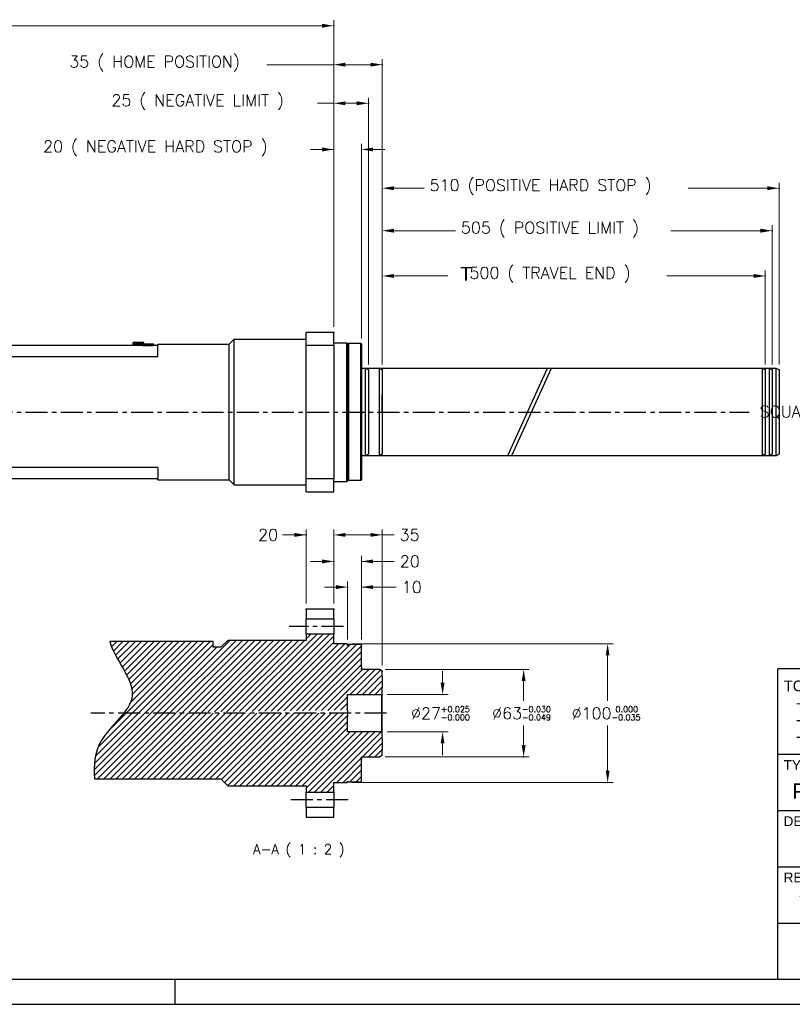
# Model space of a CAD drawing. Extents: x 47048 to 48733, y 15921 to 17109.
# Tile 8 of 26: x 47777 to 48334, y 15921 to 16631. Entities that reach past the tile are written whole.
import ezdxf
from ezdxf.enums import TextEntityAlignment as Align

# ---------------------------------------------------------------- set-up
doc = ezdxf.new("R2010")
doc.units = 0
doc.header["$LTSCALE"] = 25.4
doc.linetypes.add('CENTER', pattern=[2, 1.25, -0.25, 0.25, -0.25])
doc.linetypes.add('CHAIN', pattern=[0.3543, 0.2362, -0.0295, 0.0591, -0.0295])
doc.layers.get('0').update_dxf_attribs({"linetype": 'CONTINUOUS'})
for name, color, linetype in [('ATA-CENTER', 133, 'CENTER'), ('ATA-HATCH', 252, 'CONTINUOUS'), ('ATA-TEXT', 7, 'CONTINUOUS')]:
    doc.layers.add(name, color=color, linetype=linetype)
doc.layers.add('ATA-DIM', color=252, linetype='CONTINUOUS', lineweight=25)
doc.layers.add('ATA-SECTION', color=3, linetype='CHAIN', lineweight=40)
doc.styles.get("Standard").update_dxf_attribs({"font": 'simplex.shx'})
doc.styles.add('주 문자 (ISO)', font='arial.ttf')
doc.dimstyles.new('ata_A1', dxfattribs={"dimtxt": 4.2, "dimasz": 4.2, "dimexe": 2, "dimexo": 2, "dimgap": 2, "dimtad": 0, "dimtih": 1, "dimtoh": 1, "dimdec": 6, "dimdsep": 46, "dimtxsty": 'Standard', "dimcen": 0, "dimclrd": 252, "dimclre": 252, "dimclrt": 4, "dimadec": 6, "dimazin": 2, "dimtfac": 1, "dimtdec": 6, "dimtofl": 0, "dimtmove": 0, "dimatfit": 3, "dimfxl": 0, "dimtolj": 1, "dimtzin": 0, "dimlwd": 0, "dimlwe": 0, "dimarcsym": 0})

# ---------------------------------------------------------------- blocks, each defined once
blk = doc.blocks.new('*D17006')
at = {"color": 0}
for p in [(47983.57, 16259.5), (47983.57, 16205.93), (48003.57, 16205.93)]:
    blk.add_point(p, dxfattribs=at)
at = {"layer": 'ATA-DIM', "color": 252, "lineweight": 0}
for p, q in [((47983.57, 16209.93), (47983.57, 16263.5)), ((48003.57, 16209.93), (48003.57, 16263.5)), ((47983.57, 16259.5), (47966.58, 16259.5)), ((47975.17, 16259.5), (47966.77, 16259.5)), ((48011.97, 16259.5), (48020.37, 16259.5))]:
    blk.add_line(p, q, dxfattribs=at)
at = {"layer": 'ATA-DIM', "color": 252}
for points in [[(47975.17, 16258.1), (47975.17, 16260.9), (47983.57, 16259.5)], [(48011.97, 16260.9), (48011.97, 16258.1), (48003.57, 16259.5)]]:
    blk.add_solid(points, dxfattribs=at)
at = {"layer": 'ATA-DIM', "color": 4, "ltscale": 0.2, "insert": (47948.97, 16263.7), "char_height": 8.4, "attachment_point": 1}
blk.add_mtext('\\A1;20', dxfattribs=at)
blk = doc.blocks.new('*D17005')
at = {"color": 0}
for p in [(48038.07, 16144.43), (48082.07, 16144.43), (48038.07, 16117.43)]:
    blk.add_point(p, dxfattribs=at)
at = {"layer": 'ATA-DIM', "color": 252, "lineweight": 0}
for p, q in [((48082.07, 16152.83), (48082.07, 16161.23)), ((48042.07, 16144.43), (48086.07, 16144.43)), ((48042.07, 16117.43), (48086.07, 16117.43)), ((48082.07, 16109.03), (48082.07, 16100.63))]:
    blk.add_line(p, q, dxfattribs=at)
at = {"layer": 'ATA-DIM', "color": 252}
for points in [[(48080.67, 16152.83), (48083.47, 16152.83), (48082.07, 16144.43)], [(48083.47, 16109.03), (48080.67, 16109.03), (48082.07, 16117.43)]]:
    blk.add_solid(points, dxfattribs=at)
at = {"layer": 'ATA-DIM', "color": 4, "ltscale": 0.2, "insert": (48059.31, 16135.83), "char_height": 8.4, "attachment_point": 1}
blk.add_mtext('\\A1;%%C27{\\H4.200000;\\S+0.025^ -0.000;}', dxfattribs=at)
blk = doc.blocks.new('*D17011')
at = {"color": 0}
for p in [(48013.57, 16221.83), (48013.57, 16179.93), (48023.57, 16179.93)]:
    blk.add_point(p, dxfattribs=at)
at = {"layer": 'ATA-DIM', "color": 252, "lineweight": 0}
for p, q in [((48005.17, 16221.83), (47996.77, 16221.83)), ((48013.57, 16183.93), (48013.57, 16225.83)), ((48023.57, 16183.93), (48023.57, 16225.83)), ((48023.57, 16221.83), (48048.6, 16221.83)), ((48031.97, 16221.83), (48040.37, 16221.83))]:
    blk.add_line(p, q, dxfattribs=at)
at = {"layer": 'ATA-DIM', "color": 252}
for points in [[(48005.17, 16220.43), (48005.17, 16223.23), (48013.57, 16221.83)], [(48031.97, 16223.23), (48031.97, 16220.43), (48023.57, 16221.83)]]:
    blk.add_solid(points, dxfattribs=at)
at = {"layer": 'ATA-DIM', "color": 4, "ltscale": 0.2, "insert": (48052.6, 16226.03), "char_height": 8.4, "attachment_point": 1}
blk.add_mtext('\\A1;10', dxfattribs=at)
blk = doc.blocks.new('*D17010')
at = {"color": 0}
for p in [(48003.57, 16240.39), (48003.57, 16205.93), (48023.57, 16179.93)]:
    blk.add_point(p, dxfattribs=at)
at = {"layer": 'ATA-DIM', "color": 252, "lineweight": 0}
for p, q in [((48003.57, 16209.93), (48003.57, 16244.39)), ((48023.57, 16183.93), (48023.57, 16244.39)), ((47995.17, 16240.39), (47986.77, 16240.39)), ((48023.57, 16240.39), (48047.17, 16240.39)), ((48031.97, 16240.39), (48040.37, 16240.39))]:
    blk.add_line(p, q, dxfattribs=at)
at = {"layer": 'ATA-DIM', "color": 252}
for points in [[(47995.17, 16238.99), (47995.17, 16241.79), (48003.57, 16240.39)], [(48031.97, 16241.79), (48031.97, 16238.99), (48023.57, 16240.39)]]:
    blk.add_solid(points, dxfattribs=at)
at = {"layer": 'ATA-DIM', "color": 4, "ltscale": 0.2, "insert": (48051.17, 16244.59), "char_height": 8.4, "attachment_point": 1}
blk.add_mtext('\\A1;20', dxfattribs=at)
blk = doc.blocks.new('*D17009')
at = {"color": 0}
for p in [(48038.57, 16259.5), (48003.57, 16205.93), (48038.57, 16161.28)]:
    blk.add_point(p, dxfattribs=at)
at = {"layer": 'ATA-DIM', "color": 252, "lineweight": 0}
for p, q in [((48003.57, 16209.93), (48003.57, 16263.5)), ((48038.57, 16165.28), (48038.57, 16263.5)), ((48011.97, 16259.5), (48030.17, 16259.5)), ((48038.57, 16259.5), (48047.04, 16259.5))]:
    blk.add_line(p, q, dxfattribs=at)
at = {"layer": 'ATA-DIM', "color": 252}
for points in [[(48011.97, 16260.9), (48011.97, 16258.1), (48003.57, 16259.5)], [(48030.17, 16258.1), (48030.17, 16260.9), (48038.57, 16259.5)]]:
    blk.add_solid(points, dxfattribs=at)
at = {"layer": 'ATA-DIM', "color": 4, "ltscale": 0.2, "insert": (48051.04, 16263.7), "char_height": 8.4, "attachment_point": 1}
blk.add_mtext('\\A1;35', dxfattribs=at)
blk = doc.blocks.new('*D17008')
at = {"color": 0}
for p in [(48013.07, 16180.93), (48013.07, 16080.93), (48201.19, 16080.93)]:
    blk.add_point(p, dxfattribs=at)
at = {"layer": 'ATA-DIM', "color": 252, "lineweight": 0}
for p, q in [((48017.07, 16180.93), (48205.19, 16180.93)), ((48201.19, 16172.53), (48201.19, 16139.83)), ((48201.19, 16089.33), (48201.19, 16122.03)), ((48017.07, 16080.93), (48205.19, 16080.93))]:
    blk.add_line(p, q, dxfattribs=at)
at = {"layer": 'ATA-DIM', "color": 252}
for points in [[(48202.59, 16172.53), (48199.79, 16172.53), (48201.19, 16180.93)], [(48199.79, 16089.33), (48202.59, 16089.33), (48201.19, 16080.93)]]:
    blk.add_solid(points, dxfattribs=at)
at = {"layer": 'ATA-DIM', "color": 4, "ltscale": 0.2, "insert": (48175.23, 16135.83), "char_height": 8.4, "attachment_point": 1}
blk.add_mtext('\\A1;%%C100{\\H4.200000;\\S 0.000^ -0.035;}', dxfattribs=at)
blk = doc.blocks.new('*D17007')
at = {"color": 0}
for p in [(48036.57, 16162.43), (48036.57, 16099.43), (48140.57, 16099.43)]:
    blk.add_point(p, dxfattribs=at)
at = {"layer": 'ATA-DIM', "color": 252, "lineweight": 0}
for p, q in [((48040.57, 16162.43), (48144.57, 16162.43)), ((48140.57, 16154.03), (48140.57, 16139.83)), ((48140.57, 16107.83), (48140.57, 16122.03)), ((48040.57, 16099.43), (48144.57, 16099.43))]:
    blk.add_line(p, q, dxfattribs=at)
at = {"layer": 'ATA-DIM', "color": 252}
for points in [[(48141.97, 16154.03), (48139.17, 16154.03), (48140.57, 16162.43)], [(48139.17, 16107.83), (48141.97, 16107.83), (48140.57, 16099.43)]]:
    blk.add_solid(points, dxfattribs=at)
at = {"layer": 'ATA-DIM', "color": 4, "ltscale": 0.2, "insert": (48117.81, 16135.83), "char_height": 8.4, "attachment_point": 1}
blk.add_mtext('\\A1;%%C63{\\H4.200000;\\S-0.030^ -0.049;}', dxfattribs=at)
blk = doc.blocks.new('*D12463')
at = {"color": 0}
for p in [(48314.88, 16446.36), (48038.57, 16378.51), (48314.88, 16378.51)]:
    blk.add_point(p, dxfattribs=at)
at = {"layer": 'ATA-DIM', "color": 252, "lineweight": 0}
for p, q in [((48038.57, 16382.51), (48038.57, 16450.36)), ((48314.88, 16382.51), (48314.88, 16450.36)), ((48046.97, 16446.36), (48085.95, 16446.36)), ((48306.48, 16446.36), (48243.8, 16446.36))]:
    blk.add_line(p, q, dxfattribs=at)
at = {"layer": 'ATA-DIM', "color": 252}
for points in [[(48046.97, 16447.76), (48046.97, 16444.96), (48038.57, 16446.36)], [(48306.48, 16444.96), (48306.48, 16447.76), (48314.88, 16446.36)]]:
    blk.add_solid(points, dxfattribs=at)
at = {"layer": 'ATA-DIM', "color": 4, "ltscale": 0.2, "insert": (48089.95, 16452.75), "char_height": 8.4, "attachment_point": 1}
blk.add_mtext('\\A1;  500 ( TRAVEL END )', dxfattribs=at)
blk = doc.blocks.new('*D12466')
at = {"color": 0}
for p in [(48319.88, 16479.01), (48038.57, 16378.51), (48319.88, 16378.51)]:
    blk.add_point(p, dxfattribs=at)
at = {"layer": 'ATA-DIM', "color": 252, "lineweight": 0}
for p, q in [((48038.57, 16382.51), (48038.57, 16483.01)), ((48319.88, 16382.51), (48319.88, 16483.01)), ((48046.97, 16479.01), (48091.31, 16479.01)), ((48311.48, 16479.01), (48246.73, 16479.01))]:
    blk.add_line(p, q, dxfattribs=at)
at = {"layer": 'ATA-DIM', "color": 252}
for points in [[(48046.97, 16480.41), (48046.97, 16477.61), (48038.57, 16479.01)], [(48311.48, 16477.61), (48311.48, 16480.41), (48319.88, 16479.01)]]:
    blk.add_solid(points, dxfattribs=at)
at = {"layer": 'ATA-DIM', "color": 4, "ltscale": 0.2, "insert": (48095.31, 16485.4), "char_height": 8.4, "attachment_point": 1}
blk.add_mtext('\\A1;505 ( POSITIVE LIMIT )', dxfattribs=at)
blk = doc.blocks.new('*D12464')
at = {"color": 0}
for p in [(48324.88, 16509.66), (48038.57, 16378.51), (48324.88, 16378.51)]:
    blk.add_point(p, dxfattribs=at)
at = {"layer": 'ATA-DIM', "color": 252, "lineweight": 0}
for p, q in [((48038.57, 16382.51), (48038.57, 16513.66)), ((48324.88, 16382.51), (48324.88, 16513.66)), ((48046.97, 16509.66), (48068.72, 16509.66)), ((48316.48, 16509.66), (48259.17, 16509.66))]:
    blk.add_line(p, q, dxfattribs=at)
at = {"layer": 'ATA-DIM', "color": 252}
for points in [[(48046.97, 16511.06), (48046.97, 16508.26), (48038.57, 16509.66)], [(48316.48, 16508.26), (48316.48, 16511.06), (48324.88, 16509.66)]]:
    blk.add_solid(points, dxfattribs=at)
at = {"layer": 'ATA-DIM', "color": 4, "ltscale": 0.2, "insert": (48072.72, 16516.05), "char_height": 8.4, "attachment_point": 1}
blk.add_mtext('\\A1;510 (POSITIVE HARD STOP )', dxfattribs=at)
blk = doc.blocks.new('*D12462')
at = {"color": 0}
for p in [(48038.57, 16598.8), (48003.57, 16405.66), (48038.57, 16378.51)]:
    blk.add_point(p, dxfattribs=at)
at = {"layer": 'ATA-DIM', "color": 252, "lineweight": 0}
for p, q in [((48003.57, 16598.8), (47955.17, 16598.8)), ((48003.57, 16409.66), (48003.57, 16602.8)), ((48011.97, 16598.8), (48030.17, 16598.8)), ((48038.57, 16382.51), (48038.57, 16602.8))]:
    blk.add_line(p, q, dxfattribs=at)
at = {"layer": 'ATA-DIM', "color": 252}
for points in [[(48011.97, 16600.2), (48011.97, 16597.4), (48003.57, 16598.8)], [(48030.17, 16597.4), (48030.17, 16600.2), (48038.57, 16598.8)]]:
    blk.add_solid(points, dxfattribs=at)
at = {"layer": 'ATA-DIM', "color": 4, "ltscale": 0.2, "insert": (47812.74, 16605.18), "char_height": 8.4, "attachment_point": 1}
blk.add_mtext('\\A1;35 ( HOME POSITION)', dxfattribs=at)
blk = doc.blocks.new('*D12461')
at = {"color": 0}
for p in [(48028.57, 16570.93), (48003.57, 16405.66), (48028.57, 16378.51)]:
    blk.add_point(p, dxfattribs=at)
at = {"layer": 'ATA-DIM', "color": 252, "lineweight": 0}
for p, q in [((48003.57, 16409.66), (48003.57, 16574.93)), ((48028.57, 16382.51), (48028.57, 16574.93)), ((48003.57, 16570.93), (47991.81, 16570.93)), ((48011.97, 16570.93), (48020.17, 16570.93))]:
    blk.add_line(p, q, dxfattribs=at)
at = {"layer": 'ATA-DIM', "color": 252}
for points in [[(48011.97, 16572.33), (48011.97, 16569.53), (48003.57, 16570.93)], [(48020.17, 16569.53), (48020.17, 16572.33), (48028.57, 16570.93)]]:
    blk.add_solid(points, dxfattribs=at)
at = {"layer": 'ATA-DIM', "color": 4, "ltscale": 0.2, "insert": (47843.08, 16577.31), "char_height": 8.4, "attachment_point": 1}
blk.add_mtext('\\A1;25 ( NEGATIVE LIMIT )', dxfattribs=at)
blk = doc.blocks.new('*D12460')
at = {"color": 0}
for p in [(48023.57, 16537.61), (48003.57, 16405.66), (48023.57, 16397.16)]:
    blk.add_point(p, dxfattribs=at)
at = {"layer": 'ATA-DIM', "color": 252, "lineweight": 0}
for p, q in [((48003.57, 16409.66), (48003.57, 16541.61)), ((48023.57, 16401.16), (48023.57, 16541.61)), ((48003.57, 16537.61), (47986.77, 16537.61)), ((47995.17, 16537.61), (47986.77, 16537.61)), ((48031.97, 16537.61), (48040.37, 16537.61))]:
    blk.add_line(p, q, dxfattribs=at)
at = {"layer": 'ATA-DIM', "color": 252}
for points in [[(47995.17, 16536.21), (47995.17, 16539.01), (48003.57, 16537.61)], [(48031.97, 16539.01), (48031.97, 16536.21), (48023.57, 16537.61)]]:
    blk.add_solid(points, dxfattribs=at)
at = {"layer": 'ATA-DIM', "color": 4, "ltscale": 0.2, "insert": (47793.77, 16543.99), "char_height": 8.4, "attachment_point": 1}
blk.add_mtext('\\A1;20 ( NEGATIVE HARD STOP )', dxfattribs=at)
blk = doc.blocks.new('*D12454')
at = {"color": 0}
for p in [(48445.27, 16405.66), (48349.25, 16290.66), (48445.27, 16290.66)]:
    blk.add_point(p, dxfattribs=at)
at = {"layer": 'ATA-DIM', "color": 252, "lineweight": 0}
for p, q in [((48441.27, 16405.66), (48345.25, 16405.66)), ((48349.25, 16397.26), (48349.25, 16356.74)), ((48349.25, 16299.06), (48349.25, 16339.58)), ((48441.27, 16290.66), (48345.25, 16290.66))]:
    blk.add_line(p, q, dxfattribs=at)
at = {"layer": 'ATA-DIM', "color": 252}
for points in [[(48350.65, 16397.26), (48347.85, 16397.26), (48349.25, 16405.66)], [(48347.85, 16299.06), (48350.65, 16299.06), (48349.25, 16290.66)]]:
    blk.add_solid(points, dxfattribs=at)
at = {"layer": 'ATA-DIM', "color": 4, "ltscale": 0.2, "insert": (48310.99, 16352.74), "char_height": 8.4, "attachment_point": 1}
blk.add_mtext('\\A1;SQUARE 115', dxfattribs=at)
blk = doc.blocks.new('ata-Title-A1-002')
for color, points in [(176, [(14.63, 6.49), (12.84, 8.28), (21.79, 17.23), (30.75, 8.28), (28.96, 6.49), (21.79, 13.66)]), (30, [(21.79, 10.66), (23.88, 8.57), (21.79, 6.49), (19.71, 8.57)]), (9, [(32.34, 5.64), (21.79, 3.34), (11.25, 5.64)])]:
    blk.add_hatch(color=color).paths.add_polyline_path(points)
at = {"color": 253}
for p, q in [((0, 0), (0, 112)), ((196, 112), (0, 112)), ((147, 40.6), (147, 112)), ((196, 112), (196, 0)), ((0, 81.2), (196, 81.2)), ((49, 40.6), (49, 81.2)), ((98, 40.6), (98, 81.2)), ((0, 60.9), (196, 60.9)), ((0, 40.6), (196, 40.6)), ((38.5, 20.3), (38.5, 40.6)), ((77, 0), (77, 40.6)), ((0, 20.3), (196, 20.3)), ((196, 0), (0, 0))]:
    blk.add_line(p, q, dxfattribs=at)
for p, q in [((163.75, 95.32), (163.75, 83.26)), ((187.03, 94.45), (173.85, 91.82)), ((187.03, 83.91), (187.03, 94.45)), ((157.57, 89.18), (188.27, 89.18)), ((173.85, 91.82), (173.85, 86.55)), ((173.85, 86.55), (187.03, 83.91)), ((0, 81.2), (196, 81.2))]:
    blk.add_line(p, q)
for radius in [5.27, 2.64]:
    blk.add_circle((163.75, 89.18), radius)
at = {"char_height": 3.85, "attachment_point": 1, "style": '주 문자 (ISO)'}
for s, insert, line_spacing_factor in [('TOLERANCE UNLESS OTHERWISE SPECIFIED\\P   -. 1 PLACE DECIMALS (0.X) : {\\fAIGDT|b0|i0|c2|p2;`0}.25mm\\P   -. 2 PLACE DECIMALS (0.XX) : {\\fAIGDT|b0|i0|c2|p2;`0}.125mm \\P   -. 3 PLACE DECIMALS (0.XXX) : {\\fAIGDT|b0|i0|c2|p2;`0}.025mm', (2.11, 107.8), 0.942857), ('THIRD ANGLE\\PPROJECTION', (171.5, 107.8), 0.987884)]:
    blk.add_mtext(s, dxfattribs=dict(at, insert=insert, line_spacing_factor=line_spacing_factor))
at = {"char_height": 3.5, "attachment_point": 1, "style": '주 문자 (ISO)'}
for s, insert in [('TYPE', (2.1, 79.1)), ('SCALE', (51.11, 79.1)), ('MATERIAL', (100.1, 79.1)), ("Q'TY", (149.1, 79.1)), ('DESIGNED BY', (2.1, 58.8)), ('{\\fTahoma|b0|i0|c0|p34;DESIGNED \\fTahoma|b0|i0|c129|p34;DATE}', (51.1, 58.8)), ('APPROVED BY', (100.11, 58.8)), ('APPROVED DATE', (149.1, 58.8)), ('REVISION', (2.1, 38.5)), ('SHEET SIZE', (40.6, 38.5)), ('PART NAME', (79.11, 38.5)), ('DRAWING NUMBER', (79.11, 18.2))]:
    blk.add_mtext(s, dxfattribs=dict(at, insert=insert))
at = {"color": 176, "insert": (33.46, 3.77), "char_height": 8, "width": 37.1563, "attachment_point": 7, "line_spacing_factor": 0.5, "style": '주 문자 (ISO)'}
blk.add_mtext('{\\fArial|b1|i0|c0|p34;\\W0.85;ATA}', dxfattribs=at)
at = {"color": 9, "style": '주 문자 (ISO)'}
for s, insert, char_height, attachment_point in [('{\\fArial|b1|i0|c0|p34;\\W0.95;INC}', (53.76, 6.3), 5, 7), ('{\\fArial|b1|i0|c0|p34;\\W0.9;Assembly, Test & Analysis}', (49.25, 5.84), 2, 2)]:
    blk.add_mtext(s, dxfattribs=dict(at, insert=insert, char_height=char_height, attachment_point=attachment_point))
at = {"style": '주 문자 (ISO)'}
for tag, p in [('TYPE_001', (24.5, 67.9)), ('SCALE_001', (73.5, 67.9)), ('MATERIAL_001', (122.5, 67.9)), ('QTY_001', (171.5, 67.9)), ('DESIGNED_BY_001', (24.5, 47.6)), ('APPROVED_BY_001', (122.5, 47.64)), ('APPROVED_DATE_001', (171.5, 47.6)), ('REVISION_001', (19.25, 27.3)), ('SHEET_SIZE_001', (57.75, 27.3)), ('PART_NAME_001', (136.5, 27.3)), ('DRAWING_NUMBER_001', (136.5, 7))]:
    blk.add_attdef(tag, text='', height=5.5, dxfattribs=at).set_placement(p, align=Align.MIDDLE_CENTER)
at = {"color": 7, "style": '주 문자 (ISO)'}
blk.add_attdef('DESIGNED_DATE_001', text='', height=5.5, dxfattribs=at).set_placement((73.5, 47.6), align=Align.MIDDLE_CENTER)
blk = doc.blocks.new('*D12475')
at = {"color": 0}
for p in [(48003.57, 16626.91), (47150.57, 16529.66), (48003.57, 16405.66)]:
    blk.add_point(p, dxfattribs=at)
at = {"layer": 'ATA-DIM', "color": 252, "lineweight": 0}
for p, q in [((47150.57, 16533.66), (47150.57, 16630.91)), ((47158.97, 16626.91), (47409.08, 16626.91)), ((47995.17, 16626.91), (47461.6, 16626.91)), ((48003.57, 16409.66), (48003.57, 16630.91))]:
    blk.add_line(p, q, dxfattribs=at)
at = {"layer": 'ATA-DIM', "color": 252}
for points in [[(47158.97, 16628.31), (47158.97, 16625.51), (47150.57, 16626.91)], [(47995.17, 16625.51), (47995.17, 16628.31), (48003.57, 16626.91)]]:
    blk.add_solid(points, dxfattribs=at)
at = {"layer": 'ATA-DIM', "color": 4, "ltscale": 0.2, "insert": (47413.08, 16631.11), "char_height": 8.4, "attachment_point": 1}
blk.add_mtext('\\A1;   853', dxfattribs=at)
blk = doc.blocks.new('ata-Border-A1-002')
blk.add_line((834, 9), (7, 9))
at = {"color": 253, "ltscale": 0.5}
for p, q in [((420.5, 9), (420.5, 0)), ((0, 0), (841, 0))]:
    blk.add_line(p, q, dxfattribs=at)

msp = doc.modelspace()

# ---------------------------------------------------------------- hatches: boundary and pattern name
at = {"layer": 'ATA-HATCH', "ltscale": 0.2}
h = msp.add_hatch(dxfattribs=at)
h.set_pattern_fill('ANSI31', color=256)
h.paths.add_polyline_path([(48023.5693149, 16081.932864), (48023.5693149, 16097.682864), (48023.5693149, 16098.432485), (48023.5693149, 16099.232864), (48023.5693149, 16099.432864), (48036.5693149, 16099.432864), (48038.5693149, 16100.5875646), (48038.5693149, 16104.2449042), (48038.5693149, 16112.6208365), (48038.5693149, 16116.932864), (48038.0693149, 16117.432864), (48013.5693149, 16117.432864), (48013.5693149, 16128.807864), (48013.5693149, 16130.932864), (47852.0713264, 16130.932864), (47851.3243124, 16129.9880426), (47850.1756645, 16128.6038481), (47848.9848808, 16127.2198539), (47847.7625438, 16125.8343259), (47844.0120417, 16121.6512009), (47842.7693198, 16120.2421992), (47841.5479585, 16118.8229943), (47840.3585406, 16117.3918524), (47839.2116489, 16115.9470394), (47838.117866, 16114.4868216), (47837.0877749, 16113.0094649), (47836.1319582, 16111.5132356), (47835.6852062, 16110.7575026), (47835.2604598, 16109.9964976), (47834.8574415, 16109.2302948), (47834.475743, 16108.4589917), (47834.1149558, 16107.6826862), (47833.7746716, 16106.9014757), (47833.4544819, 16106.1154582), (47833.1539785, 16105.3247312), (47832.6103968, 16103.7295396), (47832.1406593, 16102.1166826), (47831.7414991, 16100.4869418), (47831.409649, 16098.8410986), (47831.1418421, 16097.1799347), (47830.9348112, 16095.5042316), (47830.7852894, 16093.8147709), (47830.6900095, 16092.1123341), (47830.6457045, 16090.3977028), (47830.6491074, 16088.6716586), (47830.6969511, 16086.9349831), (47830.7859686, 16085.1884577), (47830.9128928, 16083.432864), (47922.0693149, 16083.432864), (47927.0693149, 16078.432864), (47983.5693149, 16078.432864), (47983.5693149, 16073.9326825), (48003.5693149, 16073.9326825), (48003.5693149, 16080.932864), (48013.0693149, 16080.932864), (48013.5693149, 16081.432864), (48013.5693149, 16081.932864), (48014.0693149, 16081.432864), (48023.0693149, 16081.432864)])
h.paths.add_polyline_path([(48050.5026881, 16228.1336592), (48066.7146881, 16228.1336592), (48066.7146881, 16215.5336592), (48050.5026881, 16215.5336592)], flags=9)
h.paths.add_polyline_path([(48049.0653149, 16246.6911387), (48066.8733149, 16246.6911387), (48066.8733149, 16234.0911387), (48049.0653149, 16234.0911387)], flags=9)
h.paths.add_polyline_path([(48115.7053149, 16137.932864), (48165.4333149, 16137.932864), (48165.4333149, 16123.932864), (48115.7053149, 16123.932864)], flags=9)
h.paths.add_polyline_path([(48057.2053149, 16137.932864), (48106.9333149, 16137.932864), (48106.9333149, 16123.932864), (48057.2053149, 16123.932864)], flags=9)
h.paths.add_polyline_path([(48173.1299942, 16137.932864), (48229.2419942, 16137.932864), (48229.2419942, 16123.932864), (48173.1299942, 16123.932864)], flags=9)
h.paths.add_polyline_path([(48115.7053149, 16137.932864), (48165.4333149, 16137.932864), (48165.4333149, 16123.932864), (48115.7053149, 16123.932864)], flags=9)
h.paths.add_polyline_path([(48057.2053149, 16137.932864), (48106.9333149, 16137.932864), (48106.9333149, 16123.932864), (48057.2053149, 16123.932864)], flags=9)
h.paths.add_polyline_path([(48173.1299942, 16137.932864), (48229.2419942, 16137.932864), (48229.2419942, 16123.932864), (48173.1299942, 16123.932864)], flags=9)
h.paths.add_polyline_path([(48038.5693149, 16149.2448916), (48038.5693149, 16157.6208238), (48038.5693149, 16161.2781635), (48036.5693149, 16162.432864), (48023.5693149, 16162.432864), (48023.5693149, 16162.632864), (48023.5693149, 16163.433243), (48023.5693149, 16164.182864), (48023.5693149, 16179.932864), (48023.0693149, 16180.432864), (48014.0693149, 16180.432864), (48013.5693149, 16179.932864), (48013.5693149, 16180.432864), (48013.0693149, 16180.932864), (48003.5693149, 16180.932864), (48003.5693149, 16187.9330455), (47983.5693149, 16187.9330455), (47983.5693149, 16183.432864), (47927.0693149, 16183.432864), (47922.0693149, 16178.432864), (47916.5693149, 16178.432864), (47916.5693149, 16182.5648775), (47841.9867124, 16182.5648775), (47842.1983569, 16181.764495), (47842.435749, 16180.9620618), (47842.6975577, 16180.1577162), (47843.2891003, 16178.54384), (47843.6161718, 16177.7345856), (47844.3262597, 16176.1121349), (47845.1020664, 16174.4853493), (47845.9329428, 16172.8553336), (47846.8082399, 16171.2231928), (47847.7173084, 16169.5900319), (47851.4783146, 16163.0692868), (47852.3965036, 16161.4476001), (47853.2845694, 16159.8315231), (47854.1318628, 16158.2221609), (47854.9277346, 16156.6206183), (47855.6615359, 16155.0280005), (47856.3226173, 16153.4454123), (47856.9003299, 16151.8739587), (47857.154595, 16151.0927528), (47857.3840245, 16150.3147448), (47857.5872872, 16149.540073), (47857.763052, 16148.7688755), (47857.9099877, 16148.0012903), (47858.0267632, 16147.2374557), (47858.1120474, 16146.4775097), (47858.1645091, 16145.7215905), (47858.1828172, 16144.9698362), (47858.1656405, 16144.2223848), (47858.1116479, 16143.4793746), (47858.0198724, 16142.7408949), (47857.8911061, 16142.0068001), (47857.7266718, 16141.2768733), (47857.5278923, 16140.5508978), (47857.2960904, 16139.8286569), (47857.0325891, 16139.1099338), (47856.7387111, 16138.3945118), (47856.4157794, 16137.6821743), (47856.0651166, 16136.9727043), (47855.6880458, 16136.2658853), (47855.2858897, 16135.5615004), (47854.8599711, 16134.8593329), (47854.411613, 16134.1591661), (47853.4528694, 16132.7639677), (47852.4202416, 16131.3741711), (47852.0713264, 16130.932864), (48013.5693149, 16133.057864), (48013.5693149, 16144.432864), (48038.0693149, 16144.432864), (48038.5693149, 16144.932864)])

# ---------------------------------------------------------------- linework, layer by layer
for p, q in [((47983.5693149, 16396.3133896), (47983.5693149, 16405.6599889)), ((48003.5693149, 16405.6599889), (47983.5693149, 16405.6599889)), ((48003.5693149, 16396.3133896), (48003.5693149, 16405.6599889)), ((47858.5693149, 16397.6599889), (47858.5693149, 16397.1599889)), ((47866.5693149, 16397.6599889), (47858.5693149, 16397.6599889)), ((47858.5693149, 16397.1599889), (47865.5693149, 16397.1599889)), ((47859.5693149, 16398.6599889), (47865.5693149, 16398.6599889)), ((47865.5693149, 16397.2599889), (47865.7693149, 16397.2599889)), ((47865.5693149, 16396.7599889), (47865.5693149, 16397.2599889)), ((47865.7693149, 16397.2599889), (47873.3693149, 16397.2599889)), ((47865.7693149, 16397.2599889), (47865.7693149, 16396.1599889)), ((47865.7843149, 16397.2499889), (47873.3543149, 16397.2499889)), ((47865.7843149, 16397.2499889), (47865.7843149, 16396.2499889)), ((47866.5693149, 16397.6599889), (47866.5693149, 16397.2599889)), ((47873.3543149, 16396.2499889), (47873.3543149, 16397.2499889)), ((47873.3693149, 16396.1599889), (47873.3693149, 16397.2599889)), ((47873.3693149, 16397.2599889), (47873.5693149, 16397.2599889)), ((47873.5693149, 16397.2599889), (47873.5693149, 16396.7599889)), ((47876.5693149, 16397.1599889), (47928.0693149, 16397.1599889)), ((47876.5693149, 16396.1599889), (47876.5693149, 16397.1599889)), ((47928.0693149, 16397.1599889), (47931.5693149, 16400.6599889)), ((47928.0693149, 16299.1599889), (47928.0693149, 16397.1599889)), ((47931.5693149, 16400.6599889), (47983.5693149, 16400.6599889)), ((47931.5693149, 16295.6599889), (47931.5693149, 16400.6599889)), ((48003.5693149, 16398.1599889), (48013.0693149, 16398.1599889)), ((48013.5693149, 16397.6599889), (48013.0693149, 16398.1599889)), ((48013.0693149, 16298.1599889), (48013.0693149, 16398.1599889)), ((48013.5693149, 16397.1599889), (48014.0693149, 16397.6599889)), ((48013.5693149, 16397.6599889), (48013.5693149, 16298.6599889)), ((48023.0693149, 16397.6599889), (48014.0693149, 16397.6599889)), ((48014.0693149, 16397.6599889), (48014.0693149, 16298.6599889)), ((48023.5693149, 16397.1599889), (48023.0693149, 16397.6599889)), ((48023.0693149, 16298.6599889), (48023.0693149, 16397.6599889)), ((48023.5693149, 16397.1599889), (48023.5693149, 16299.1599889)), ((47876.5693149, 16396.1599889), (47306.5693149, 16396.1599889)), ((47860.5693149, 16396.9599889), (47860.5693149, 16396.1599889)), ((47860.5693149, 16396.9599889), (47864.5693149, 16396.9599889)), ((47864.5693149, 16396.9599889), (47864.5693149, 16396.1599889)), ((47865.5693149, 16396.7599889), (47865.7693149, 16396.7599889)), ((47865.5693149, 16396.1599889), (47865.5693149, 16396.7599889)), ((47865.7843149, 16396.2499889), (47873.3543149, 16396.2499889)), ((47865.7843149, 16396.1599889), (47865.7843149, 16396.2499889)), ((47873.3543149, 16396.2499889), (47873.3543149, 16396.1599889)), ((47873.3693149, 16396.7599889), (47873.5693149, 16396.7599889)), ((47873.5693149, 16396.7599889), (47873.5693149, 16396.1599889)), ((47876.5693149, 16388.1599889), (47876.5693149, 16396.1599889)), ((47983.5693149, 16300.0065882), (47983.5693149, 16396.3133896)), ((47983.5693149, 16396.3133896), (48003.5693149, 16396.3133896)), ((48003.5693149, 16396.3133896), (48003.5693149, 16300.0065882)), ((47306.5693149, 16388.1599889), (47876.5693149, 16388.1599889)), ((48036.5693149, 16379.6599889), (48023.5693149, 16379.6599889)), ((48038.5693149, 16378.5052884), (48036.5693149, 16379.6599889)), ((48036.5693149, 16316.6599889), (48036.5693149, 16379.6599889)), ((48038.5693149, 16378.5052884), (48038.5693149, 16317.8146894)), ((48038.5693149, 16378.5052884), (48038.5693149, 16317.8146894)), ((48036.5693149, 16316.6599889), (48023.5693149, 16316.6599889)), ((48038.5693149, 16317.8146894), (48036.5693149, 16316.6599889)), ((47876.5693149, 16308.1599889), (47306.5693149, 16308.1599889)), ((47876.5693149, 16308.1599889), (47876.5693149, 16300.1599889)), ((47306.5693149, 16300.1599889), (47876.5693149, 16300.1599889)), ((47876.5693149, 16299.1599889), (47876.5693149, 16300.1599889)), ((47876.5693149, 16299.1599889), (47928.0693149, 16299.1599889)), ((47928.0693149, 16299.1599889), (47931.5693149, 16295.6599889)), ((47983.5693149, 16290.6599889), (47983.5693149, 16300.0065882)), ((48003.5693149, 16300.0065882), (47983.5693149, 16300.0065882)), ((48003.5693149, 16290.6599889), (48003.5693149, 16300.0065882)), ((48003.5693149, 16298.1599889), (48013.0693149, 16298.1599889)), ((48013.5693149, 16298.6599889), (48013.0693149, 16298.1599889)), ((48013.5693149, 16299.1599889), (48014.0693149, 16298.6599889)), ((48023.0693149, 16298.6599889), (48014.0693149, 16298.6599889)), ((48023.5693149, 16299.1599889), (48023.0693149, 16298.6599889)), ((47931.5693149, 16295.6599889), (47983.5693149, 16295.6599889)), ((47983.5693149, 16290.6599889), (48003.5693149, 16290.6599889)), ((48003.5693149, 16205.932864), (47983.5693149, 16205.932864)), ((47983.5693149, 16205.932864), (47983.5693149, 16198.9326475)), ((48003.5693149, 16198.9326475), (48003.5693149, 16205.932864)), ((47983.5693149, 16187.9330455), (47983.5693149, 16198.9326475)), ((47983.5693149, 16198.9326475), (48003.5693149, 16198.9326475)), ((48003.5693149, 16198.9326475), (48003.5693149, 16187.9330455)), ((47983.5693149, 16187.9330455), (47983.5693149, 16183.432864)), ((48003.5693149, 16187.9330455), (47983.5693149, 16187.9330455)), ((48003.5693149, 16180.932864), (48003.5693149, 16187.9330455)), ((47916.5693149, 16182.5648775), (47841.9867124, 16182.5648775)), ((47916.5693149, 16178.432864), (47916.5693149, 16182.5648775)), ((47922.0693149, 16178.432864), (47916.5693149, 16178.432864)), ((47927.0693149, 16183.432864), (47922.0693149, 16178.432864)), ((47983.5693149, 16183.432864), (47927.0693149, 16183.432864)), ((48013.0693149, 16180.932864), (48003.5693149, 16180.932864)), ((48013.5693149, 16180.432864), (48013.0693149, 16180.932864)), ((48014.0693149, 16180.432864), (48013.5693149, 16179.932864)), ((48013.5693149, 16179.932864), (48013.5693149, 16180.432864)), ((48023.0693149, 16180.432864), (48014.0693149, 16180.432864)), ((48023.5693149, 16179.932864), (48023.0693149, 16180.432864)), ((48023.5693149, 16164.182864), (48023.5693149, 16179.932864)), ((48023.5693149, 16164.182864), (48023.5693149, 16163.433243)), ((48023.5693149, 16162.632864), (48023.5693149, 16163.433243)), ((48023.5693149, 16162.432864), (48023.5693149, 16162.632864)), ((48036.5693149, 16162.432864), (48023.5693149, 16162.432864)), ((48038.5693149, 16161.2781635), (48036.5693149, 16162.432864)), ((48038.5693149, 16157.6208238), (48038.5693149, 16161.2781635)), ((48038.5693149, 16157.6208238), (48038.5693149, 16149.2448916)), ((48038.5693149, 16144.932864), (48038.5693149, 16149.2448916)), ((48013.5693149, 16144.432864), (48038.0693149, 16144.432864)), ((48013.5693149, 16133.057864), (48013.5693149, 16144.432864)), ((48038.0693149, 16144.432864), (48038.5693149, 16144.932864)), ((48038.0693149, 16144.432864), (48038.0693149, 16117.432864)), ((48038.5693149, 16116.932864), (48038.5693149, 16144.932864)), ((48013.5693149, 16133.057864), (48013.5693149, 16128.807864)), ((48013.5693149, 16117.432864), (48013.5693149, 16128.807864)), ((48038.0693149, 16117.432864), (48013.5693149, 16117.432864)), ((48038.5693149, 16116.932864), (48038.0693149, 16117.432864)), ((48038.5693149, 16112.6208365), (48038.5693149, 16116.932864)), ((48038.5693149, 16112.6208365), (48038.5693149, 16104.2449042)), ((48023.5693149, 16099.232864), (48023.5693149, 16099.432864)), ((48023.5693149, 16099.432864), (48036.5693149, 16099.432864)), ((48023.5693149, 16098.432485), (48023.5693149, 16099.232864)), ((48036.5693149, 16099.432864), (48038.5693149, 16100.5875646)), ((48038.5693149, 16100.5875646), (48038.5693149, 16104.2449042)), ((48023.5693149, 16098.432485), (48023.5693149, 16097.682864)), ((48023.5693149, 16081.932864), (48023.5693149, 16097.682864)), ((47830.9128928, 16083.432864), (47922.0693149, 16083.432864)), ((47922.0693149, 16083.432864), (47927.0693149, 16078.432864)), ((47927.0693149, 16078.432864), (47983.5693149, 16078.432864)), ((47983.5693149, 16078.432864), (47983.5693149, 16073.9326825)), ((48003.5693149, 16080.932864), (48013.0693149, 16080.932864)), ((48003.5693149, 16073.9326825), (48003.5693149, 16080.932864)), ((48013.0693149, 16080.932864), (48013.5693149, 16081.432864)), ((48013.5693149, 16081.932864), (48014.0693149, 16081.432864)), ((48013.5693149, 16081.432864), (48013.5693149, 16081.932864)), ((48014.0693149, 16081.432864), (48023.0693149, 16081.432864)), ((48023.0693149, 16081.432864), (48023.5693149, 16081.932864)), ((47983.5693149, 16062.9330805), (47983.5693149, 16073.9326825)), ((47983.5693149, 16073.9326825), (48003.5693149, 16073.9326825)), ((48003.5693149, 16073.9326825), (48003.5693149, 16062.9330805)), ((47983.5693149, 16062.9330805), (47983.5693149, 16055.932864)), ((48003.5693149, 16062.9330805), (47983.5693149, 16062.9330805)), ((48003.5693149, 16055.932864), (48003.5693149, 16062.9330805)), ((47983.5693149, 16055.932864), (48003.5693149, 16055.932864))]:
    msp.add_line(p, q)
at = {"color": 251}
for p, q in [((48157.5693149, 16379.6599889), (48023.5693149, 16379.6599889)), ((48157.5693149, 16379.6599889), (48023.5693149, 16379.6599889)), ((48028.5693149, 16378.5052884), (48026.5693149, 16379.6599889)), ((48026.5693149, 16316.6599889), (48026.5693149, 16379.6599889)), ((48028.5693149, 16378.5052884), (48028.5693149, 16317.8146894)), ((48157.5693149, 16379.6599889), (48073.5693149, 16379.6599889)), ((48322.8766187, 16379.6599889), (48157.5693149, 16379.6599889)), ((48314.8766187, 16378.5052884), (48312.8766187, 16379.6599889)), ((48312.8766187, 16316.6599889), (48312.8766187, 16379.6599889)), ((48314.8766187, 16378.5052884), (48314.8766187, 16317.8146894)), ((48319.8766187, 16378.5052884), (48317.8766187, 16379.6599889)), ((48317.8766187, 16316.6599889), (48317.8766187, 16379.6599889)), ((48319.8766187, 16378.5052884), (48319.8766187, 16317.8146894)), ((48324.8766187, 16378.5052884), (48322.8766187, 16379.6599889)), ((48322.8766187, 16316.6599889), (48322.8766187, 16379.6599889)), ((48324.8766187, 16378.5052884), (48324.8766187, 16317.8146894)), ((48128.819922, 16316.6599889), (48023.5693149, 16316.6599889)), ((48128.819922, 16316.6599889), (48023.5693149, 16316.6599889)), ((48028.5693149, 16317.8146894), (48026.5693149, 16316.6599889)), ((48128.819922, 16316.6599889), (48073.5693149, 16316.6599889)), ((48141.5693149, 16316.6599889), (48128.819922, 16316.6599889)), ((48136.5693149, 16316.6599889), (48128.819922, 16316.6599889)), ((48322.8766187, 16316.6599889), (48128.819922, 16316.6599889)), ((48314.8766187, 16317.8146894), (48312.8766187, 16316.6599889)), ((48319.8766187, 16317.8146894), (48317.8766187, 16316.6599889)), ((48324.8766187, 16317.8146894), (48322.8766187, 16316.6599889))]:
    msp.add_line(p, q, dxfattribs=at)
at = {"ltscale": 0.2}
for p, q in [((48157.5693149, 16379.6599889), (48128.819922, 16316.6599889)), ((48160.475963, 16379.6599889), (48131.7265701, 16316.6599889)), ((48038.5693149, 16348.1599889), (48038.5693149, 16360.4651224))]:
    msp.add_line(p, q, dxfattribs=at)
for centre, radius, start, end in [((47859.5693149, 16397.6599889), 1, 90, 180), ((47860.3693149, 16396.9599889), 0.2, 0, 90), ((47864.7693149, 16396.9599889), 0.2, 90, 180), ((47865.5693149, 16397.6599889), 1, 0, 90)]:
    msp.add_arc(centre, radius, start, end)
msp.add_open_spline([(47841.9867124, 16182.5648775), (47845.2302037, 16169.4927289), (47872.4796004, 16142.5467396), (47831.9922128, 16115.4274439), (47830.1109714, 16093.1800122), (47830.9128928, 16083.432864)], degree=3, knots=[29.9534320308, 29.9534320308, 29.9534320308, 29.9534320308, 51.1145879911, 70.827834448, 85.1607967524, 85.1607967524, 85.1607967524, 85.1607967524])
at = {"layer": 'ATA-CENTER', "ltscale": 0.5}
for p, q in [((47146.1523844, 16348.1599889), (48303.1939544, 16348.1599889)), ((48010.6700977, 16193.4328465), (47971.3038617, 16193.4328465)), ((48041.5693149, 16130.932864), (47828.2510447, 16130.932864)), ((48013.83912, 16068.4328815), (47971.7226939, 16068.4328815))]:
    msp.add_line(p, q, dxfattribs=at)

# ---------------------------------------------------------------- block references
at = {"xscale": 2, "yscale": 2, "zscale": 2}
msp.add_blockref('ata-Border-A1-002', (47047.9785069, 15920.8125715), dxfattribs=at)
msp.add_blockref('ata-Border-A1-002', (47047.9785069, 15920.8125715), dxfattribs=at)
ref = msp.add_blockref('ata-Title-A1-002', (48323.9785069, 15938.8125715), dxfattribs=dict(xscale=2, yscale=2, zscale=2))
ref.add_attrib('SCALE_001', '1/2', (48459.8795069, 16069.1180715), dxfattribs={"height": 11, "style": '주 문자 (ISO)'})
ref.add_attrib('TYPE_001', 'P010-P030', (48334.3465069, 16069.1840715), dxfattribs={"height": 11, "style": '주 문자 (ISO)'})
ref.add_attrib('DESIGNED_BY_001', 'ATAinc', (48348.3055069, 16028.6005715), dxfattribs={"height": 11, "style": '주 문자 (ISO)'})
ref.add_attrib('DESIGNED_DATE_001', '2025-11-14', (48431.8625069, 16028.5840715), dxfattribs={"color": 7, "height": 11, "style": '주 문자 (ISO)'})
ref.add_attrib('APPROVED_BY_001', 'ATAinc', (48544.3055069, 16028.6760711), dxfattribs={"height": 11, "style": '주 문자 (ISO)'})
ref.add_attrib('APPROVED_DATE_001', '2025-11-14', (48627.8625069, 16028.5840715), dxfattribs={"height": 11, "style": '주 문자 (ISO)'})
ref.add_attrib('PART_NAME_001', 'OACIS-P025-P030-500-200-A6V200', (48494.3380069, 15988.9125715), dxfattribs={"height": 9, "style": '주 문자 (ISO)'})
ref.add_attrib('DRAWING_NUMBER_001', 'P025-P030-500-200-A6_ASM', (48513.5305069, 15949.4825715), dxfattribs={"height": 9, "style": '주 문자 (ISO)'})
ref.add_attrib('QTY_001', '1', (48663.2825069, 16069.0905715), dxfattribs={"height": 11, "style": '주 문자 (ISO)'})
ref.add_attrib('REVISION_001', 'V20.51', (48339.5270069, 15987.9840715), dxfattribs={"height": 11, "style": '주 문자 (ISO)'})
ref.add_attrib('SHEET_SIZE_001', 'A1', (48431.4980069, 15987.8905715), dxfattribs={"color": 7, "height": 11, "style": '주 문자 (ISO)'})

# ---------------------------------------------------------------- texts
at = {"layer": 'ATA-SECTION', "insert": (48094.7448624, 16442.847052), "char_height": 10, "attachment_point": 7, "style": '주 문자 (ISO)'}
msp.add_mtext('T', dxfattribs=at)
at = {"layer": 'ATA-TEXT', "insert": (47945.3630711, 16026.9281784), "char_height": 6.999999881, "attachment_point": 7}
msp.add_mtext('A-A ( 1 : 2 )', dxfattribs=at)

# ---------------------------------------------------------------- dimensions: what is measured, and where the dimension line sits
at = {"layer": 'ATA-DIM'}
for base, p1, p2, angle, text, override, picture, middle in [((48003.5693149, 16626.9068824), (47150.5693149, 16529.6599889), (48003.5693149, 16405.6599889), 180, '   <>', {"dimscale": 2, "dimdec": 3, "dimpost": '', "dimtol": 0, "dimlim": 0, "dimtp": 0, "dimtm": 0, "dimtfac": 0.857143, "dimtdec": 2, "dimtolj": 1, "dimtzin": 0}, '*D12475', (47435.3401636, 16626.9068824)), ((48038.5693149, 16598.7995108), (48003.5693149, 16405.6599889), (48038.5693149, 16378.5052884), 180, '<> ( HOME POSITION)', {"dimscale": 2, "dimdec": 3, "dimtfac": 0.857143, "dimtdec": 2}, '*D12462', (47881.9533149, 16598.7995108)), ((48028.5693149, 16570.926559), (48003.5693149, 16405.6599889), (48028.5693149, 16378.5052884), 180, '<> ( NEGATIVE LIMIT )', {"dimscale": 2, "dimdec": 3, "dimtfac": 0.857143, "dimtdec": 2}, '*D12461', (47915.4440912, 16570.926559)), ((48023.5693149, 16537.6062136), (48003.5693149, 16405.6599889), (48023.5693149, 16397.1599889), 180, '<> ( NEGATIVE HARD STOP )', {"dimscale": 2, "dimdec": 3, "dimtfac": 0.857143, "dimtdec": 2}, '*D12460', (47888.2693149, 16537.6062136)), ((48324.8766187, 16509.6639777), (48038.5693149, 16378.5052884), (48324.8766187, 16378.5052884), 180, '510 (POSITIVE HARD STOP )', {"dimscale": 2, "dimtxt": 4.2, "dimdec": 3, "dimtxsty": 'Standard', "dimtol": 0, "dimlim": 0, "dimtp": 0, "dimtm": 0, "dimtfac": 0.857143, "dimtdec": 2, "dimtolj": 1, "dimtzin": 0}, '*D12464', (48163.9472648, 16509.6639777)), ((48319.8766187, 16479.0134012), (48038.5693149, 16378.5052884), (48319.8766187, 16378.5052884), 180, '505 ( POSITIVE LIMIT )', {"dimscale": 2, "dimtxt": 4.2, "dimdec": 3, "dimtxsty": 'Standard', "dimtfac": 0.857143, "dimtdec": 2}, '*D12466', (48169.020687, 16479.0134012)), ((48314.8766187, 16446.3646506), (48038.5693149, 16378.5052884), (48314.8766187, 16378.5052884), 180, '  500 ( TRAVEL END )', {"dimscale": 2, "dimtxt": 4.2, "dimdec": 3, "dimpost": '', "dimtxsty": 'Standard', "dimtfac": 0.857143, "dimtdec": 2}, '*D12463', (48164.8766187, 16446.3646506)), ((48349.2522894, 16290.6599889), (48445.269897, 16405.6599889), (48445.269897, 16290.6599889), 90, 'SQUARE <>', {"dimscale": 2, "dimdec": 3, "dimtfac": 0.857143, "dimtdec": 2}, '*D12454', (48349.2522894, 16348.1599889)), ((48201.1859942, 16080.932864), (48013.0693149, 16180.932864), (48013.0693149, 16080.932864), 90, '%%C<>', {"dimscale": 2, "dimdec": 3, "dimtol": 1, "dimlim": 0, "dimtp": 0, "dimtm": 0.035, "dimtfac": 0.5, "dimtdec": 3, "dimtolj": 1, "dimtzin": 0}, '*D17008', (48201.1859942, 16130.932864)), ((48140.5693149, 16099.432864), (48036.5693149, 16162.432864), (48036.5693149, 16099.432864), 90, '%%C<>', {"dimscale": 2, "dimdec": 3, "dimtol": 1, "dimlim": 0, "dimtp": -0.03, "dimtm": 0.049, "dimtfac": 0.5, "dimtdec": 3, "dimtolj": 1, "dimtzin": 0}, '*D17007', (48140.5693149, 16130.932864)), ((48082.0693149, 16144.432864), (48038.0693149, 16117.432864), (48038.0693149, 16144.432864), 90, '%%C<>', {"dimscale": 2, "dimdec": 3, "dimtol": 1, "dimlim": 0, "dimtp": 0.025, "dimtm": 1e-09, "dimtfac": 0.5, "dimtdec": 3, "dimtolj": 1, "dimtzin": 0}, '*D17005', (48082.0693149, 16130.932864))]:
    dim = msp.add_linear_dim(base=base, p1=p1, p2=p2, angle=angle, text=text, dimstyle='ata_A1', override=override, dxfattribs=at)
    dim.commit()
    dim.dimension.update_dxf_attribs({"geometry": picture, "text_midpoint": middle, "dimtype": 160})
for base, p1, p2, picture, middle in [((47983.5693149, 16259.4991235), (48003.5693149, 16205.932864), (47983.5693149, 16205.932864), '*D17006', (47955.7764697, 16259.4991235)), ((48038.5693149, 16259.4991235), (48003.5693149, 16205.932864), (48038.5693149, 16161.2781635), '*D17009', (48057.8435229, 16259.4991235)), ((48003.5693149, 16240.3911387), (48023.5693149, 16179.932864), (48003.5693149, 16205.932864), '*D17010', (48057.9693149, 16240.3911387))]:
    dim = msp.add_linear_dim(base=base, p1=p1, p2=p2, angle=180, dimstyle='ata_A1', override={"dimscale": 2, "dimdec": 3, "dimtfac": 0.857143, "dimtdec": 2}, dxfattribs=at)
    dim.commit()
    dim.dimension.update_dxf_attribs({"geometry": picture, "text_midpoint": middle, "dimtype": 160})
dim = msp.add_linear_dim(base=(48013.5693149, 16221.8336592), p1=(48023.5693149, 16179.932864), p2=(48013.5693149, 16179.932864), dimstyle='ata_A1', override={"dimscale": 2, "dimdec": 3, "dimtfac": 0.857143, "dimtdec": 2}, dxfattribs=at)
dim.commit()
dim.dimension.update_dxf_attribs({"geometry": '*D17011', "text_midpoint": (48058.6086881, 16221.8336592), "dimtype": 160})

doc.saveas('drawing.dxf')
